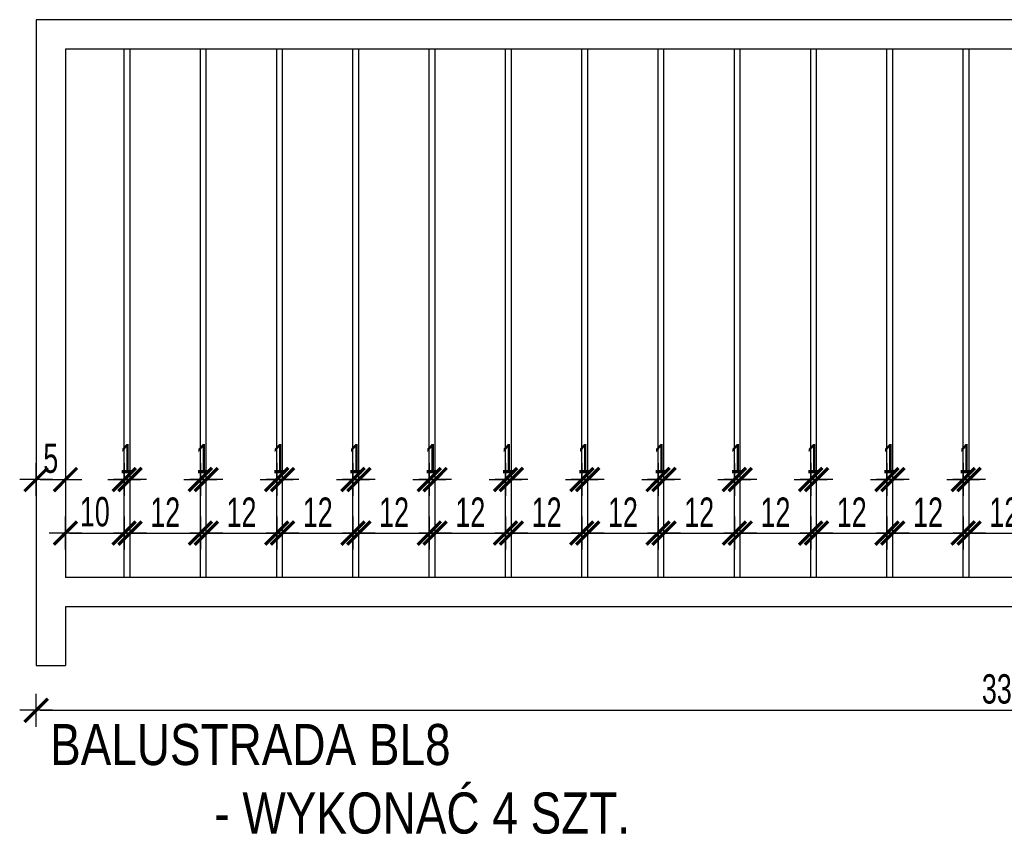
# Model space of a CAD drawing. Header units: millimetres. Extents: x 110792 to 170831, y 17890 to 25890.
# Tile 42 of 44: x 168506 to 168674, y 21159 to 21298. Entities that reach past the tile are written whole.
import ezdxf

# ---------------------------------------------------------------- set-up
doc = ezdxf.new("R2010")
doc.units = ezdxf.units.MM
doc.layers.get('DEFPOINTS').update_dxf_attribs({"lineweight": 9})
for name, color, linetype in [('_HSA_OPIS', 43, 'Continuous'), ('_HSA_WIDOKOWE_CIENKIE', 8, 'Continuous'), ('_HSA_WYM_20', 141, 'Continuous'), ('_HSA_ŚCIANY_CIENKIE', 2, 'Continuous')]:
    doc.layers.add(name, color=color, linetype=linetype)
doc.styles.add('ARIAL_20', font='Arial Narrow.ttf', dxfattribs={"width": 0.8, "height": 5})
doc.styles.add('ARIAL_30', font='Arial.ttf', dxfattribs={"width": 0.8, "height": 7})
doc.dimstyles.new('WYM_WEWN_20', dxfattribs={"dimscale": 0.7, "dimtxt": 5, "dimasz": 1, "dimexe": 10, "dimexo": 0, "dimgap": 1.5, "dimtad": 1, "dimdec": 1, "dimrnd": 1e-05, "dimtxsty": 'ARIAL_20', "dimblk": 'Wym-03', "dimcen": 0, "dimdle": 10, "dimse1": 1, "dimse2": 1, "dimclrt": 256, "dimazin": 2, "dimtfac": 1, "dimtdec": 1, "dimtix": 1, "dimtmove": 2, "dimatfit": 0, "dimfxl": 1, "dimtolj": 1, "dimtzin": 0, "dimarcsym": 0})

# ---------------------------------------------------------------- blocks, each defined once
blk = doc.blocks.new('Wym-03')
for p, q in [((0, 4), (0, -4)), ((-4, 0), (4, 0))]:
    blk.add_line(p, q)
blk.add_lwpolyline([(-2.83, -2.83, 0.8, 0.8, 0), (2.83, 2.83, 0.05, 0.05, 0)], format="xyseb")
blk = doc.blocks.new('*D417')
at = {"layer": '_HSA_WYM_20', "color": 0, "lineweight": -2, "transparency": 16777216}
blk.add_line((168509.81, 21180.68), (168838.41, 21180.68), dxfattribs=at)
at = {"layer": 'DEFPOINTS', "color": 0, "transparency": 16777216}
for p in [(168509.11, 21188.32), (168839.11, 21188.32), (168839.11, 21180.68)]:
    blk.add_point(p, dxfattribs=at)
at = {"layer": '_HSA_WYM_20', "color": 0, "lineweight": -2, "transparency": 16777216, "xscale": 0.7, "yscale": 0.7, "zscale": 0.7, "rotation": 180}
blk.add_blockref('Wym-03', (168509.11, 21180.68), dxfattribs=at)
at = {"layer": '_HSA_WYM_20', "color": 0, "lineweight": -2, "transparency": 16777216, "xscale": 0.7, "yscale": 0.7, "zscale": 0.7}
blk.add_blockref('Wym-03', (168839.11, 21180.68), dxfattribs=at)
at = {"layer": '_HSA_WYM_20', "transparency": 16777216, "insert": (168674.11, 21184.28), "char_height": 5, "attachment_point": 5, "style": 'ARIAL_20'}
blk.add_mtext('\\A1;330', dxfattribs=at)
blk = doc.blocks.new('*D569')
at = {"layer": '_HSA_WYM_20', "color": 0, "lineweight": -2, "transparency": 16777216}
blk.add_line((168509.81, 21219.98), (168513.41, 21219.98), dxfattribs=at)
at = {"layer": 'DEFPOINTS', "color": 0, "transparency": 16777216}
for p in [(168514.11, 21219.98), (168509.11, 21203.32), (168514.11, 21203.32)]:
    blk.add_point(p, dxfattribs=at)
at = {"layer": '_HSA_WYM_20', "color": 0, "lineweight": -2, "transparency": 16777216, "xscale": 0.7, "yscale": 0.7, "zscale": 0.7, "rotation": 180}
blk.add_blockref('Wym-03', (168509.11, 21219.98), dxfattribs=at)
at = {"layer": '_HSA_WYM_20', "color": 0, "lineweight": -2, "transparency": 16777216, "xscale": 0.7, "yscale": 0.7, "zscale": 0.7}
blk.add_blockref('Wym-03', (168514.11, 21219.98), dxfattribs=at)
at = {"layer": '_HSA_WYM_20', "transparency": 16777216, "insert": (168511.61, 21223.58), "char_height": 5, "attachment_point": 5, "style": 'ARIAL_20'}
blk.add_mtext('\\A1;5', dxfattribs=at)
blk = doc.blocks.new('*D570')
at = {"layer": '_HSA_WYM_20', "color": 0, "lineweight": -2, "transparency": 16777216}
for p, q in [((168523.41, 21219.98), (168522.71, 21219.98)), ((168524.11, 21219.98), (168525.11, 21219.98)), ((168525.81, 21219.98), (168526.51, 21219.98))]:
    blk.add_line(p, q, dxfattribs=at)
at = {"layer": 'DEFPOINTS', "color": 0, "transparency": 16777216}
for p in [(168525.11, 21219.98), (168524.11, 21203.32), (168525.11, 21203.32)]:
    blk.add_point(p, dxfattribs=at)
at = {"layer": '_HSA_WYM_20', "color": 0, "lineweight": -2, "transparency": 16777216, "xscale": 0.7, "yscale": 0.7, "zscale": 0.7}
blk.add_blockref('Wym-03', (168524.11, 21219.98), dxfattribs=at)
at = {"layer": '_HSA_WYM_20', "color": 0, "lineweight": -2, "transparency": 16777216, "xscale": 0.7, "yscale": 0.7, "zscale": 0.7, "rotation": 180}
blk.add_blockref('Wym-03', (168525.11, 21219.98), dxfattribs=at)
at = {"layer": '_HSA_WYM_20', "transparency": 16777216, "insert": (168524.61, 21223.55), "char_height": 5, "attachment_point": 5, "style": 'ARIAL_20'}
blk.add_mtext('\\A1;1', dxfattribs=at)
blk = doc.blocks.new('*D571')
at = {"layer": '_HSA_WYM_20', "color": 0, "lineweight": -2, "transparency": 16777216}
blk.add_line((168514.81, 21210.86), (168523.41, 21210.86), dxfattribs=at)
at = {"layer": 'DEFPOINTS', "color": 0, "transparency": 16777216}
for p in [(168524.11, 21210.86), (168514.11, 21203.32), (168524.11, 21203.32)]:
    blk.add_point(p, dxfattribs=at)
at = {"layer": '_HSA_WYM_20', "color": 0, "lineweight": -2, "transparency": 16777216, "xscale": 0.7, "yscale": 0.7, "zscale": 0.7, "rotation": 180}
blk.add_blockref('Wym-03', (168514.11, 21210.86), dxfattribs=at)
at = {"layer": '_HSA_WYM_20', "color": 0, "lineweight": -2, "transparency": 16777216, "xscale": 0.7, "yscale": 0.7, "zscale": 0.7}
blk.add_blockref('Wym-03', (168524.11, 21210.86), dxfattribs=at)
at = {"layer": '_HSA_WYM_20', "transparency": 16777216, "insert": (168519.11, 21214.47), "char_height": 5, "attachment_point": 5, "style": 'ARIAL_20'}
blk.add_mtext('\\A1;10', dxfattribs=at)
blk = doc.blocks.new('*D572')
at = {"layer": '_HSA_WYM_20', "color": 0, "lineweight": -2, "transparency": 16777216}
blk.add_line((168525.81, 21210.86), (168536.41, 21210.86), dxfattribs=at)
at = {"layer": 'DEFPOINTS', "color": 0, "transparency": 16777216}
for p in [(168537.11, 21210.86), (168525.11, 21203.32), (168537.11, 21203.32)]:
    blk.add_point(p, dxfattribs=at)
at = {"layer": '_HSA_WYM_20', "color": 0, "lineweight": -2, "transparency": 16777216, "xscale": 0.7, "yscale": 0.7, "zscale": 0.7, "rotation": 180}
blk.add_blockref('Wym-03', (168525.11, 21210.86), dxfattribs=at)
at = {"layer": '_HSA_WYM_20', "color": 0, "lineweight": -2, "transparency": 16777216, "xscale": 0.7, "yscale": 0.7, "zscale": 0.7}
blk.add_blockref('Wym-03', (168537.11, 21210.86), dxfattribs=at)
at = {"layer": '_HSA_WYM_20', "transparency": 16777216, "insert": (168531.11, 21214.42), "char_height": 5, "attachment_point": 5, "style": 'ARIAL_20'}
blk.add_mtext('\\A1;12', dxfattribs=at)
blk = doc.blocks.new('*D573')
at = {"layer": '_HSA_WYM_20', "color": 0, "lineweight": -2, "transparency": 16777216}
for p, q in [((168536.41, 21219.98), (168535.71, 21219.98)), ((168537.11, 21219.98), (168538.11, 21219.98)), ((168538.81, 21219.98), (168539.51, 21219.98))]:
    blk.add_line(p, q, dxfattribs=at)
at = {"layer": 'DEFPOINTS', "color": 0, "transparency": 16777216}
for p in [(168538.11, 21219.98), (168537.11, 21203.32), (168538.11, 21203.32)]:
    blk.add_point(p, dxfattribs=at)
at = {"layer": '_HSA_WYM_20', "color": 0, "lineweight": -2, "transparency": 16777216, "xscale": 0.7, "yscale": 0.7, "zscale": 0.7}
blk.add_blockref('Wym-03', (168537.11, 21219.98), dxfattribs=at)
at = {"layer": '_HSA_WYM_20', "color": 0, "lineweight": -2, "transparency": 16777216, "xscale": 0.7, "yscale": 0.7, "zscale": 0.7, "rotation": 180}
blk.add_blockref('Wym-03', (168538.11, 21219.98), dxfattribs=at)
at = {"layer": '_HSA_WYM_20', "transparency": 16777216, "insert": (168537.61, 21223.55), "char_height": 5, "attachment_point": 5, "style": 'ARIAL_20'}
blk.add_mtext('\\A1;1', dxfattribs=at)
blk = doc.blocks.new('*D574')
at = {"layer": '_HSA_WYM_20', "color": 0, "lineweight": -2, "transparency": 16777216}
blk.add_line((168538.81, 21210.86), (168549.41, 21210.86), dxfattribs=at)
at = {"layer": 'DEFPOINTS', "color": 0, "transparency": 16777216}
for p in [(168550.11, 21210.86), (168538.11, 21203.32), (168550.11, 21203.32)]:
    blk.add_point(p, dxfattribs=at)
at = {"layer": '_HSA_WYM_20', "color": 0, "lineweight": -2, "transparency": 16777216, "xscale": 0.7, "yscale": 0.7, "zscale": 0.7, "rotation": 180}
blk.add_blockref('Wym-03', (168538.11, 21210.86), dxfattribs=at)
at = {"layer": '_HSA_WYM_20', "color": 0, "lineweight": -2, "transparency": 16777216, "xscale": 0.7, "yscale": 0.7, "zscale": 0.7}
blk.add_blockref('Wym-03', (168550.11, 21210.86), dxfattribs=at)
at = {"layer": '_HSA_WYM_20', "transparency": 16777216, "insert": (168544.11, 21214.42), "char_height": 5, "attachment_point": 5, "style": 'ARIAL_20'}
blk.add_mtext('\\A1;12', dxfattribs=at)
blk = doc.blocks.new('*D575')
at = {"layer": '_HSA_WYM_20', "color": 0, "lineweight": -2, "transparency": 16777216}
for p, q in [((168549.41, 21219.98), (168548.71, 21219.98)), ((168550.11, 21219.98), (168551.11, 21219.98)), ((168551.81, 21219.98), (168552.51, 21219.98))]:
    blk.add_line(p, q, dxfattribs=at)
at = {"layer": 'DEFPOINTS', "color": 0, "transparency": 16777216}
for p in [(168551.11, 21219.98), (168550.11, 21203.32), (168551.11, 21203.32)]:
    blk.add_point(p, dxfattribs=at)
at = {"layer": '_HSA_WYM_20', "color": 0, "lineweight": -2, "transparency": 16777216, "xscale": 0.7, "yscale": 0.7, "zscale": 0.7}
blk.add_blockref('Wym-03', (168550.11, 21219.98), dxfattribs=at)
at = {"layer": '_HSA_WYM_20', "color": 0, "lineweight": -2, "transparency": 16777216, "xscale": 0.7, "yscale": 0.7, "zscale": 0.7, "rotation": 180}
blk.add_blockref('Wym-03', (168551.11, 21219.98), dxfattribs=at)
at = {"layer": '_HSA_WYM_20', "transparency": 16777216, "insert": (168550.61, 21223.55), "char_height": 5, "attachment_point": 5, "style": 'ARIAL_20'}
blk.add_mtext('\\A1;1', dxfattribs=at)
blk = doc.blocks.new('*D576')
at = {"layer": '_HSA_WYM_20', "color": 0, "lineweight": -2, "transparency": 16777216}
blk.add_line((168551.81, 21210.86), (168562.41, 21210.86), dxfattribs=at)
at = {"layer": 'DEFPOINTS', "color": 0, "transparency": 16777216}
for p in [(168563.11, 21210.86), (168551.11, 21203.32), (168563.11, 21203.32)]:
    blk.add_point(p, dxfattribs=at)
at = {"layer": '_HSA_WYM_20', "color": 0, "lineweight": -2, "transparency": 16777216, "xscale": 0.7, "yscale": 0.7, "zscale": 0.7, "rotation": 180}
blk.add_blockref('Wym-03', (168551.11, 21210.86), dxfattribs=at)
at = {"layer": '_HSA_WYM_20', "color": 0, "lineweight": -2, "transparency": 16777216, "xscale": 0.7, "yscale": 0.7, "zscale": 0.7}
blk.add_blockref('Wym-03', (168563.11, 21210.86), dxfattribs=at)
at = {"layer": '_HSA_WYM_20', "transparency": 16777216, "insert": (168557.11, 21214.42), "char_height": 5, "attachment_point": 5, "style": 'ARIAL_20'}
blk.add_mtext('\\A1;12', dxfattribs=at)
blk = doc.blocks.new('*D577')
at = {"layer": '_HSA_WYM_20', "color": 0, "lineweight": -2, "transparency": 16777216}
for p, q in [((168562.41, 21219.98), (168561.71, 21219.98)), ((168563.11, 21219.98), (168564.11, 21219.98)), ((168564.81, 21219.98), (168565.51, 21219.98))]:
    blk.add_line(p, q, dxfattribs=at)
at = {"layer": 'DEFPOINTS', "color": 0, "transparency": 16777216}
for p in [(168564.11, 21219.98), (168563.11, 21203.32), (168564.11, 21203.32)]:
    blk.add_point(p, dxfattribs=at)
at = {"layer": '_HSA_WYM_20', "color": 0, "lineweight": -2, "transparency": 16777216, "xscale": 0.7, "yscale": 0.7, "zscale": 0.7}
blk.add_blockref('Wym-03', (168563.11, 21219.98), dxfattribs=at)
at = {"layer": '_HSA_WYM_20', "color": 0, "lineweight": -2, "transparency": 16777216, "xscale": 0.7, "yscale": 0.7, "zscale": 0.7, "rotation": 180}
blk.add_blockref('Wym-03', (168564.11, 21219.98), dxfattribs=at)
at = {"layer": '_HSA_WYM_20', "transparency": 16777216, "insert": (168563.61, 21223.55), "char_height": 5, "attachment_point": 5, "style": 'ARIAL_20'}
blk.add_mtext('\\A1;1', dxfattribs=at)
blk = doc.blocks.new('*D578')
at = {"layer": '_HSA_WYM_20', "color": 0, "lineweight": -2, "transparency": 16777216}
blk.add_line((168564.81, 21210.86), (168575.41, 21210.86), dxfattribs=at)
at = {"layer": 'DEFPOINTS', "color": 0, "transparency": 16777216}
for p in [(168576.11, 21210.86), (168564.11, 21203.32), (168576.11, 21203.32)]:
    blk.add_point(p, dxfattribs=at)
at = {"layer": '_HSA_WYM_20', "color": 0, "lineweight": -2, "transparency": 16777216, "xscale": 0.7, "yscale": 0.7, "zscale": 0.7, "rotation": 180}
blk.add_blockref('Wym-03', (168564.11, 21210.86), dxfattribs=at)
at = {"layer": '_HSA_WYM_20', "color": 0, "lineweight": -2, "transparency": 16777216, "xscale": 0.7, "yscale": 0.7, "zscale": 0.7}
blk.add_blockref('Wym-03', (168576.11, 21210.86), dxfattribs=at)
at = {"layer": '_HSA_WYM_20', "transparency": 16777216, "insert": (168570.11, 21214.42), "char_height": 5, "attachment_point": 5, "style": 'ARIAL_20'}
blk.add_mtext('\\A1;12', dxfattribs=at)
blk = doc.blocks.new('*D579')
at = {"layer": '_HSA_WYM_20', "color": 0, "lineweight": -2, "transparency": 16777216}
for p, q in [((168575.41, 21219.98), (168574.71, 21219.98)), ((168576.11, 21219.98), (168577.11, 21219.98)), ((168577.81, 21219.98), (168578.51, 21219.98))]:
    blk.add_line(p, q, dxfattribs=at)
at = {"layer": 'DEFPOINTS', "color": 0, "transparency": 16777216}
for p in [(168577.11, 21219.98), (168576.11, 21203.32), (168577.11, 21203.32)]:
    blk.add_point(p, dxfattribs=at)
at = {"layer": '_HSA_WYM_20', "color": 0, "lineweight": -2, "transparency": 16777216, "xscale": 0.7, "yscale": 0.7, "zscale": 0.7}
blk.add_blockref('Wym-03', (168576.11, 21219.98), dxfattribs=at)
at = {"layer": '_HSA_WYM_20', "color": 0, "lineweight": -2, "transparency": 16777216, "xscale": 0.7, "yscale": 0.7, "zscale": 0.7, "rotation": 180}
blk.add_blockref('Wym-03', (168577.11, 21219.98), dxfattribs=at)
at = {"layer": '_HSA_WYM_20', "transparency": 16777216, "insert": (168576.61, 21223.55), "char_height": 5, "attachment_point": 5, "style": 'ARIAL_20'}
blk.add_mtext('\\A1;1', dxfattribs=at)
blk = doc.blocks.new('*D580')
at = {"layer": '_HSA_WYM_20', "color": 0, "lineweight": -2, "transparency": 16777216}
blk.add_line((168577.81, 21210.86), (168588.41, 21210.86), dxfattribs=at)
at = {"layer": 'DEFPOINTS', "color": 0, "transparency": 16777216}
for p in [(168589.11, 21210.86), (168577.11, 21203.32), (168589.11, 21203.32)]:
    blk.add_point(p, dxfattribs=at)
at = {"layer": '_HSA_WYM_20', "color": 0, "lineweight": -2, "transparency": 16777216, "xscale": 0.7, "yscale": 0.7, "zscale": 0.7, "rotation": 180}
blk.add_blockref('Wym-03', (168577.11, 21210.86), dxfattribs=at)
at = {"layer": '_HSA_WYM_20', "color": 0, "lineweight": -2, "transparency": 16777216, "xscale": 0.7, "yscale": 0.7, "zscale": 0.7}
blk.add_blockref('Wym-03', (168589.11, 21210.86), dxfattribs=at)
at = {"layer": '_HSA_WYM_20', "transparency": 16777216, "insert": (168583.11, 21214.42), "char_height": 5, "attachment_point": 5, "style": 'ARIAL_20'}
blk.add_mtext('\\A1;12', dxfattribs=at)
blk = doc.blocks.new('*D581')
at = {"layer": '_HSA_WYM_20', "color": 0, "lineweight": -2, "transparency": 16777216}
for p, q in [((168588.41, 21219.98), (168587.71, 21219.98)), ((168589.11, 21219.98), (168590.11, 21219.98)), ((168590.81, 21219.98), (168591.51, 21219.98))]:
    blk.add_line(p, q, dxfattribs=at)
at = {"layer": 'DEFPOINTS', "color": 0, "transparency": 16777216}
for p in [(168590.11, 21219.98), (168589.11, 21203.32), (168590.11, 21203.32)]:
    blk.add_point(p, dxfattribs=at)
at = {"layer": '_HSA_WYM_20', "color": 0, "lineweight": -2, "transparency": 16777216, "xscale": 0.7, "yscale": 0.7, "zscale": 0.7}
blk.add_blockref('Wym-03', (168589.11, 21219.98), dxfattribs=at)
at = {"layer": '_HSA_WYM_20', "color": 0, "lineweight": -2, "transparency": 16777216, "xscale": 0.7, "yscale": 0.7, "zscale": 0.7, "rotation": 180}
blk.add_blockref('Wym-03', (168590.11, 21219.98), dxfattribs=at)
at = {"layer": '_HSA_WYM_20', "transparency": 16777216, "insert": (168589.61, 21223.55), "char_height": 5, "attachment_point": 5, "style": 'ARIAL_20'}
blk.add_mtext('\\A1;1', dxfattribs=at)
blk = doc.blocks.new('*D582')
at = {"layer": '_HSA_WYM_20', "color": 0, "lineweight": -2, "transparency": 16777216}
blk.add_line((168590.81, 21210.86), (168601.41, 21210.86), dxfattribs=at)
at = {"layer": 'DEFPOINTS', "color": 0, "transparency": 16777216}
for p in [(168602.11, 21210.86), (168590.11, 21203.32), (168602.11, 21203.32)]:
    blk.add_point(p, dxfattribs=at)
at = {"layer": '_HSA_WYM_20', "color": 0, "lineweight": -2, "transparency": 16777216, "xscale": 0.7, "yscale": 0.7, "zscale": 0.7, "rotation": 180}
blk.add_blockref('Wym-03', (168590.11, 21210.86), dxfattribs=at)
at = {"layer": '_HSA_WYM_20', "color": 0, "lineweight": -2, "transparency": 16777216, "xscale": 0.7, "yscale": 0.7, "zscale": 0.7}
blk.add_blockref('Wym-03', (168602.11, 21210.86), dxfattribs=at)
at = {"layer": '_HSA_WYM_20', "transparency": 16777216, "insert": (168596.11, 21214.42), "char_height": 5, "attachment_point": 5, "style": 'ARIAL_20'}
blk.add_mtext('\\A1;12', dxfattribs=at)
blk = doc.blocks.new('*D583')
at = {"layer": '_HSA_WYM_20', "color": 0, "lineweight": -2, "transparency": 16777216}
for p, q in [((168601.41, 21219.98), (168600.71, 21219.98)), ((168602.11, 21219.98), (168603.11, 21219.98)), ((168603.81, 21219.98), (168604.51, 21219.98))]:
    blk.add_line(p, q, dxfattribs=at)
at = {"layer": 'DEFPOINTS', "color": 0, "transparency": 16777216}
for p in [(168603.11, 21219.98), (168602.11, 21203.32), (168603.11, 21203.32)]:
    blk.add_point(p, dxfattribs=at)
at = {"layer": '_HSA_WYM_20', "color": 0, "lineweight": -2, "transparency": 16777216, "xscale": 0.7, "yscale": 0.7, "zscale": 0.7}
blk.add_blockref('Wym-03', (168602.11, 21219.98), dxfattribs=at)
at = {"layer": '_HSA_WYM_20', "color": 0, "lineweight": -2, "transparency": 16777216, "xscale": 0.7, "yscale": 0.7, "zscale": 0.7, "rotation": 180}
blk.add_blockref('Wym-03', (168603.11, 21219.98), dxfattribs=at)
at = {"layer": '_HSA_WYM_20', "transparency": 16777216, "insert": (168602.61, 21223.55), "char_height": 5, "attachment_point": 5, "style": 'ARIAL_20'}
blk.add_mtext('\\A1;1', dxfattribs=at)
blk = doc.blocks.new('*D584')
at = {"layer": '_HSA_WYM_20', "color": 0, "lineweight": -2, "transparency": 16777216}
blk.add_line((168603.81, 21210.86), (168614.41, 21210.86), dxfattribs=at)
at = {"layer": 'DEFPOINTS', "color": 0, "transparency": 16777216}
for p in [(168615.11, 21210.86), (168603.11, 21203.32), (168615.11, 21203.32)]:
    blk.add_point(p, dxfattribs=at)
at = {"layer": '_HSA_WYM_20', "color": 0, "lineweight": -2, "transparency": 16777216, "xscale": 0.7, "yscale": 0.7, "zscale": 0.7, "rotation": 180}
blk.add_blockref('Wym-03', (168603.11, 21210.86), dxfattribs=at)
at = {"layer": '_HSA_WYM_20', "color": 0, "lineweight": -2, "transparency": 16777216, "xscale": 0.7, "yscale": 0.7, "zscale": 0.7}
blk.add_blockref('Wym-03', (168615.11, 21210.86), dxfattribs=at)
at = {"layer": '_HSA_WYM_20', "transparency": 16777216, "insert": (168609.11, 21214.42), "char_height": 5, "attachment_point": 5, "style": 'ARIAL_20'}
blk.add_mtext('\\A1;12', dxfattribs=at)
blk = doc.blocks.new('*D585')
at = {"layer": '_HSA_WYM_20', "color": 0, "lineweight": -2, "transparency": 16777216}
for p, q in [((168614.41, 21219.98), (168613.71, 21219.98)), ((168615.11, 21219.98), (168616.11, 21219.98)), ((168616.81, 21219.98), (168617.51, 21219.98))]:
    blk.add_line(p, q, dxfattribs=at)
at = {"layer": 'DEFPOINTS', "color": 0, "transparency": 16777216}
for p in [(168616.11, 21219.98), (168615.11, 21203.32), (168616.11, 21203.32)]:
    blk.add_point(p, dxfattribs=at)
at = {"layer": '_HSA_WYM_20', "color": 0, "lineweight": -2, "transparency": 16777216, "xscale": 0.7, "yscale": 0.7, "zscale": 0.7}
blk.add_blockref('Wym-03', (168615.11, 21219.98), dxfattribs=at)
at = {"layer": '_HSA_WYM_20', "color": 0, "lineweight": -2, "transparency": 16777216, "xscale": 0.7, "yscale": 0.7, "zscale": 0.7, "rotation": 180}
blk.add_blockref('Wym-03', (168616.11, 21219.98), dxfattribs=at)
at = {"layer": '_HSA_WYM_20', "transparency": 16777216, "insert": (168615.61, 21223.55), "char_height": 5, "attachment_point": 5, "style": 'ARIAL_20'}
blk.add_mtext('\\A1;1', dxfattribs=at)
blk = doc.blocks.new('*D586')
at = {"layer": '_HSA_WYM_20', "color": 0, "lineweight": -2, "transparency": 16777216}
blk.add_line((168616.81, 21210.86), (168627.41, 21210.86), dxfattribs=at)
at = {"layer": 'DEFPOINTS', "color": 0, "transparency": 16777216}
for p in [(168628.11, 21210.86), (168616.11, 21203.32), (168628.11, 21203.32)]:
    blk.add_point(p, dxfattribs=at)
at = {"layer": '_HSA_WYM_20', "color": 0, "lineweight": -2, "transparency": 16777216, "xscale": 0.7, "yscale": 0.7, "zscale": 0.7, "rotation": 180}
blk.add_blockref('Wym-03', (168616.11, 21210.86), dxfattribs=at)
at = {"layer": '_HSA_WYM_20', "color": 0, "lineweight": -2, "transparency": 16777216, "xscale": 0.7, "yscale": 0.7, "zscale": 0.7}
blk.add_blockref('Wym-03', (168628.11, 21210.86), dxfattribs=at)
at = {"layer": '_HSA_WYM_20', "transparency": 16777216, "insert": (168622.11, 21214.42), "char_height": 5, "attachment_point": 5, "style": 'ARIAL_20'}
blk.add_mtext('\\A1;12', dxfattribs=at)
blk = doc.blocks.new('*D587')
at = {"layer": '_HSA_WYM_20', "color": 0, "lineweight": -2, "transparency": 16777216}
for p, q in [((168627.41, 21219.98), (168626.71, 21219.98)), ((168628.11, 21219.98), (168629.11, 21219.98)), ((168629.81, 21219.98), (168630.51, 21219.98))]:
    blk.add_line(p, q, dxfattribs=at)
at = {"layer": 'DEFPOINTS', "color": 0, "transparency": 16777216}
for p in [(168629.11, 21219.98), (168628.11, 21203.32), (168629.11, 21203.32)]:
    blk.add_point(p, dxfattribs=at)
at = {"layer": '_HSA_WYM_20', "color": 0, "lineweight": -2, "transparency": 16777216, "xscale": 0.7, "yscale": 0.7, "zscale": 0.7}
blk.add_blockref('Wym-03', (168628.11, 21219.98), dxfattribs=at)
at = {"layer": '_HSA_WYM_20', "color": 0, "lineweight": -2, "transparency": 16777216, "xscale": 0.7, "yscale": 0.7, "zscale": 0.7, "rotation": 180}
blk.add_blockref('Wym-03', (168629.11, 21219.98), dxfattribs=at)
at = {"layer": '_HSA_WYM_20', "transparency": 16777216, "insert": (168628.61, 21223.55), "char_height": 5, "attachment_point": 5, "style": 'ARIAL_20'}
blk.add_mtext('\\A1;1', dxfattribs=at)
blk = doc.blocks.new('*D588')
at = {"layer": '_HSA_WYM_20', "color": 0, "lineweight": -2, "transparency": 16777216}
blk.add_line((168629.81, 21210.86), (168640.41, 21210.86), dxfattribs=at)
at = {"layer": 'DEFPOINTS', "color": 0, "transparency": 16777216}
for p in [(168641.11, 21210.86), (168629.11, 21203.32), (168641.11, 21203.32)]:
    blk.add_point(p, dxfattribs=at)
at = {"layer": '_HSA_WYM_20', "color": 0, "lineweight": -2, "transparency": 16777216, "xscale": 0.7, "yscale": 0.7, "zscale": 0.7, "rotation": 180}
blk.add_blockref('Wym-03', (168629.11, 21210.86), dxfattribs=at)
at = {"layer": '_HSA_WYM_20', "color": 0, "lineweight": -2, "transparency": 16777216, "xscale": 0.7, "yscale": 0.7, "zscale": 0.7}
blk.add_blockref('Wym-03', (168641.11, 21210.86), dxfattribs=at)
at = {"layer": '_HSA_WYM_20', "transparency": 16777216, "insert": (168635.11, 21214.42), "char_height": 5, "attachment_point": 5, "style": 'ARIAL_20'}
blk.add_mtext('\\A1;12', dxfattribs=at)
blk = doc.blocks.new('*D589')
at = {"layer": '_HSA_WYM_20', "color": 0, "lineweight": -2, "transparency": 16777216}
for p, q in [((168640.41, 21219.98), (168639.71, 21219.98)), ((168641.11, 21219.98), (168642.11, 21219.98)), ((168642.81, 21219.98), (168643.51, 21219.98))]:
    blk.add_line(p, q, dxfattribs=at)
at = {"layer": 'DEFPOINTS', "color": 0, "transparency": 16777216}
for p in [(168642.11, 21219.98), (168641.11, 21203.32), (168642.11, 21203.32)]:
    blk.add_point(p, dxfattribs=at)
at = {"layer": '_HSA_WYM_20', "color": 0, "lineweight": -2, "transparency": 16777216, "xscale": 0.7, "yscale": 0.7, "zscale": 0.7}
blk.add_blockref('Wym-03', (168641.11, 21219.98), dxfattribs=at)
at = {"layer": '_HSA_WYM_20', "color": 0, "lineweight": -2, "transparency": 16777216, "xscale": 0.7, "yscale": 0.7, "zscale": 0.7, "rotation": 180}
blk.add_blockref('Wym-03', (168642.11, 21219.98), dxfattribs=at)
at = {"layer": '_HSA_WYM_20', "transparency": 16777216, "insert": (168641.61, 21223.55), "char_height": 5, "attachment_point": 5, "style": 'ARIAL_20'}
blk.add_mtext('\\A1;1', dxfattribs=at)
blk = doc.blocks.new('*D590')
at = {"layer": '_HSA_WYM_20', "color": 0, "lineweight": -2, "transparency": 16777216}
blk.add_line((168642.81, 21210.86), (168653.41, 21210.86), dxfattribs=at)
at = {"layer": 'DEFPOINTS', "color": 0, "transparency": 16777216}
for p in [(168654.11, 21210.86), (168642.11, 21203.32), (168654.11, 21203.32)]:
    blk.add_point(p, dxfattribs=at)
at = {"layer": '_HSA_WYM_20', "color": 0, "lineweight": -2, "transparency": 16777216, "xscale": 0.7, "yscale": 0.7, "zscale": 0.7, "rotation": 180}
blk.add_blockref('Wym-03', (168642.11, 21210.86), dxfattribs=at)
at = {"layer": '_HSA_WYM_20', "color": 0, "lineweight": -2, "transparency": 16777216, "xscale": 0.7, "yscale": 0.7, "zscale": 0.7}
blk.add_blockref('Wym-03', (168654.11, 21210.86), dxfattribs=at)
at = {"layer": '_HSA_WYM_20', "transparency": 16777216, "insert": (168648.11, 21214.42), "char_height": 5, "attachment_point": 5, "style": 'ARIAL_20'}
blk.add_mtext('\\A1;12', dxfattribs=at)
blk = doc.blocks.new('*D591')
at = {"layer": '_HSA_WYM_20', "color": 0, "lineweight": -2, "transparency": 16777216}
for p, q in [((168653.41, 21219.98), (168652.71, 21219.98)), ((168654.11, 21219.98), (168655.11, 21219.98)), ((168655.81, 21219.98), (168656.51, 21219.98))]:
    blk.add_line(p, q, dxfattribs=at)
at = {"layer": 'DEFPOINTS', "color": 0, "transparency": 16777216}
for p in [(168655.11, 21219.98), (168654.11, 21203.32), (168655.11, 21203.32)]:
    blk.add_point(p, dxfattribs=at)
at = {"layer": '_HSA_WYM_20', "color": 0, "lineweight": -2, "transparency": 16777216, "xscale": 0.7, "yscale": 0.7, "zscale": 0.7}
blk.add_blockref('Wym-03', (168654.11, 21219.98), dxfattribs=at)
at = {"layer": '_HSA_WYM_20', "color": 0, "lineweight": -2, "transparency": 16777216, "xscale": 0.7, "yscale": 0.7, "zscale": 0.7, "rotation": 180}
blk.add_blockref('Wym-03', (168655.11, 21219.98), dxfattribs=at)
at = {"layer": '_HSA_WYM_20', "transparency": 16777216, "insert": (168654.61, 21223.55), "char_height": 5, "attachment_point": 5, "style": 'ARIAL_20'}
blk.add_mtext('\\A1;1', dxfattribs=at)
blk = doc.blocks.new('*D592')
at = {"layer": '_HSA_WYM_20', "color": 0, "lineweight": -2, "transparency": 16777216}
blk.add_line((168655.81, 21210.86), (168666.41, 21210.86), dxfattribs=at)
at = {"layer": 'DEFPOINTS', "color": 0, "transparency": 16777216}
for p in [(168667.11, 21210.86), (168655.11, 21203.32), (168667.11, 21203.32)]:
    blk.add_point(p, dxfattribs=at)
at = {"layer": '_HSA_WYM_20', "color": 0, "lineweight": -2, "transparency": 16777216, "xscale": 0.7, "yscale": 0.7, "zscale": 0.7, "rotation": 180}
blk.add_blockref('Wym-03', (168655.11, 21210.86), dxfattribs=at)
at = {"layer": '_HSA_WYM_20', "color": 0, "lineweight": -2, "transparency": 16777216, "xscale": 0.7, "yscale": 0.7, "zscale": 0.7}
blk.add_blockref('Wym-03', (168667.11, 21210.86), dxfattribs=at)
at = {"layer": '_HSA_WYM_20', "transparency": 16777216, "insert": (168661.11, 21214.42), "char_height": 5, "attachment_point": 5, "style": 'ARIAL_20'}
blk.add_mtext('\\A1;12', dxfattribs=at)
blk = doc.blocks.new('*D593')
at = {"layer": '_HSA_WYM_20', "color": 0, "lineweight": -2, "transparency": 16777216}
for p, q in [((168666.41, 21219.98), (168665.71, 21219.98)), ((168667.11, 21219.98), (168668.11, 21219.98)), ((168668.81, 21219.98), (168669.51, 21219.98))]:
    blk.add_line(p, q, dxfattribs=at)
at = {"layer": 'DEFPOINTS', "color": 0, "transparency": 16777216}
for p in [(168668.11, 21219.98), (168667.11, 21203.32), (168668.11, 21203.32)]:
    blk.add_point(p, dxfattribs=at)
at = {"layer": '_HSA_WYM_20', "color": 0, "lineweight": -2, "transparency": 16777216, "xscale": 0.7, "yscale": 0.7, "zscale": 0.7}
blk.add_blockref('Wym-03', (168667.11, 21219.98), dxfattribs=at)
at = {"layer": '_HSA_WYM_20', "color": 0, "lineweight": -2, "transparency": 16777216, "xscale": 0.7, "yscale": 0.7, "zscale": 0.7, "rotation": 180}
blk.add_blockref('Wym-03', (168668.11, 21219.98), dxfattribs=at)
at = {"layer": '_HSA_WYM_20', "transparency": 16777216, "insert": (168667.61, 21223.55), "char_height": 5, "attachment_point": 5, "style": 'ARIAL_20'}
blk.add_mtext('\\A1;1', dxfattribs=at)
blk = doc.blocks.new('*D594')
at = {"layer": '_HSA_WYM_20', "color": 0, "lineweight": -2, "transparency": 16777216}
blk.add_line((168668.81, 21210.86), (168679.41, 21210.86), dxfattribs=at)
at = {"layer": 'DEFPOINTS', "color": 0, "transparency": 16777216}
for p in [(168680.11, 21210.86), (168668.11, 21203.32), (168680.11, 21203.32)]:
    blk.add_point(p, dxfattribs=at)
at = {"layer": '_HSA_WYM_20', "color": 0, "lineweight": -2, "transparency": 16777216, "xscale": 0.7, "yscale": 0.7, "zscale": 0.7, "rotation": 180}
blk.add_blockref('Wym-03', (168668.11, 21210.86), dxfattribs=at)
at = {"layer": '_HSA_WYM_20', "color": 0, "lineweight": -2, "transparency": 16777216, "xscale": 0.7, "yscale": 0.7, "zscale": 0.7}
blk.add_blockref('Wym-03', (168680.11, 21210.86), dxfattribs=at)
at = {"layer": '_HSA_WYM_20', "transparency": 16777216, "insert": (168674.11, 21214.42), "char_height": 5, "attachment_point": 5, "style": 'ARIAL_20'}
blk.add_mtext('\\A1;12', dxfattribs=at)

msp = doc.modelspace()

# ---------------------------------------------------------------- linework, layer by layer
at = {"layer": '_HSA_WIDOKOWE_CIENKIE'}
for p, q in [((168524.11, 21203.32), (168524.11, 21293.32)), ((168525.11, 21203.32), (168525.11, 21293.32)), ((168537.11, 21203.32), (168537.11, 21293.32)), ((168538.11, 21203.32), (168538.11, 21293.32)), ((168550.11, 21203.32), (168550.11, 21293.32)), ((168551.11, 21203.32), (168551.11, 21293.32)), ((168563.11, 21203.32), (168563.11, 21293.32)), ((168564.11, 21203.32), (168564.11, 21293.32)), ((168576.11, 21203.32), (168576.11, 21293.32)), ((168577.11, 21203.32), (168577.11, 21293.32)), ((168589.11, 21203.32), (168589.11, 21293.32)), ((168590.11, 21203.32), (168590.11, 21293.32)), ((168602.11, 21203.32), (168602.11, 21293.32)), ((168603.11, 21203.32), (168603.11, 21293.32)), ((168615.11, 21203.32), (168615.11, 21293.32)), ((168616.11, 21203.32), (168616.11, 21293.32)), ((168628.11, 21203.32), (168628.11, 21293.32)), ((168629.11, 21203.32), (168629.11, 21293.32)), ((168641.11, 21203.32), (168641.11, 21293.32)), ((168642.11, 21203.32), (168642.11, 21293.32)), ((168654.11, 21203.32), (168654.11, 21293.32)), ((168655.11, 21203.32), (168655.11, 21293.32)), ((168667.11, 21203.32), (168667.11, 21293.32)), ((168668.11, 21203.32), (168668.11, 21293.32))]:
    msp.add_line(p, q, dxfattribs=at)
at = {"layer": '_HSA_ŚCIANY_CIENKIE', "ltscale": 10}
for p, q in [((168839.11, 21298.32), (168509.11, 21298.32)), ((168509.11, 21298.32), (168509.11, 21188.32)), ((168834.11, 21293.32), (168514.11, 21293.32)), ((168514.11, 21293.32), (168514.11, 21203.32)), ((168834.11, 21203.32), (168514.11, 21203.32)), ((168834.11, 21198.32), (168514.11, 21198.32)), ((168514.11, 21198.32), (168514.11, 21188.32)), ((168509.11, 21188.32), (168514.11, 21188.32))]:
    msp.add_line(p, q, dxfattribs=at)

# ---------------------------------------------------------------- texts
at = {"layer": '_HSA_OPIS', "insert": (168511.49, 21178.34), "char_height": 7, "attachment_point": 1, "style": 'ARIAL_30'}
msp.add_mtext_dynamic_manual_height_columns('BALUSTRADA BL8\\P^I- WYKONAĆ 4 SZT.', width=122.8597, gutter_width=50, heights=[0], dxfattribs=at)

# ---------------------------------------------------------------- dimensions: what is measured, and where the dimension line sits
at = {"layer": '_HSA_WYM_20'}
for p1, p2, distance, picture, middle in [((168509.11, 21203.32), (168514.11, 21203.32), 16.67, '*D569', (168511.61, 21223.58)), ((168524.11, 21203.32), (168525.11, 21203.32), 16.67, '*D570', (168524.61, 21223.55)), ((168537.11, 21203.32), (168538.11, 21203.32), 16.67, '*D573', (168537.61, 21223.55)), ((168550.11, 21203.32), (168551.11, 21203.32), 16.67, '*D575', (168550.61, 21223.55)), ((168563.11, 21203.32), (168564.11, 21203.32), 16.67, '*D577', (168563.61, 21223.55)), ((168576.11, 21203.32), (168577.11, 21203.32), 16.67, '*D579', (168576.61, 21223.55)), ((168589.11, 21203.32), (168590.11, 21203.32), 16.67, '*D581', (168589.61, 21223.55)), ((168602.11, 21203.32), (168603.11, 21203.32), 16.67, '*D583', (168602.61, 21223.55)), ((168615.11, 21203.32), (168616.11, 21203.32), 16.67, '*D585', (168615.61, 21223.55)), ((168628.11, 21203.32), (168629.11, 21203.32), 16.67, '*D587', (168628.61, 21223.55)), ((168641.11, 21203.32), (168642.11, 21203.32), 16.67, '*D589', (168641.61, 21223.55)), ((168654.11, 21203.32), (168655.11, 21203.32), 16.67, '*D591', (168654.61, 21223.55)), ((168667.11, 21203.32), (168668.11, 21203.32), 16.67, '*D593', (168667.61, 21223.55)), ((168514.11, 21203.32), (168524.11, 21203.32), 7.55, '*D571', (168519.11, 21214.47)), ((168525.11, 21203.32), (168537.11, 21203.32), 7.55, '*D572', (168531.11, 21214.42)), ((168538.11, 21203.32), (168550.11, 21203.32), 7.55, '*D574', (168544.11, 21214.42)), ((168551.11, 21203.32), (168563.11, 21203.32), 7.55, '*D576', (168557.11, 21214.42)), ((168564.11, 21203.32), (168576.11, 21203.32), 7.55, '*D578', (168570.11, 21214.42)), ((168577.11, 21203.32), (168589.11, 21203.32), 7.55, '*D580', (168583.11, 21214.42)), ((168590.11, 21203.32), (168602.11, 21203.32), 7.55, '*D582', (168596.11, 21214.42)), ((168603.11, 21203.32), (168615.11, 21203.32), 7.55, '*D584', (168609.11, 21214.42)), ((168616.11, 21203.32), (168628.11, 21203.32), 7.55, '*D586', (168622.11, 21214.42)), ((168629.11, 21203.32), (168641.11, 21203.32), 7.55, '*D588', (168635.11, 21214.42)), ((168642.11, 21203.32), (168654.11, 21203.32), 7.55, '*D590', (168648.11, 21214.42)), ((168655.11, 21203.32), (168667.11, 21203.32), 7.55, '*D592', (168661.11, 21214.42)), ((168668.11, 21203.32), (168680.11, 21203.32), 7.55, '*D594', (168674.11, 21214.42)), ((168509.11, 21188.32), (168839.11, 21188.32), -7.64, '*D417', (168674.11, 21184.28))]:
    dim = msp.add_aligned_dim(p1=p1, p2=p2, distance=distance, dimstyle='WYM_WEWN_20', dxfattribs=at)
    dim.commit()
    dim.dimension.update_dxf_attribs({"geometry": picture, "text_midpoint": middle})

doc.saveas('drawing.dxf')
